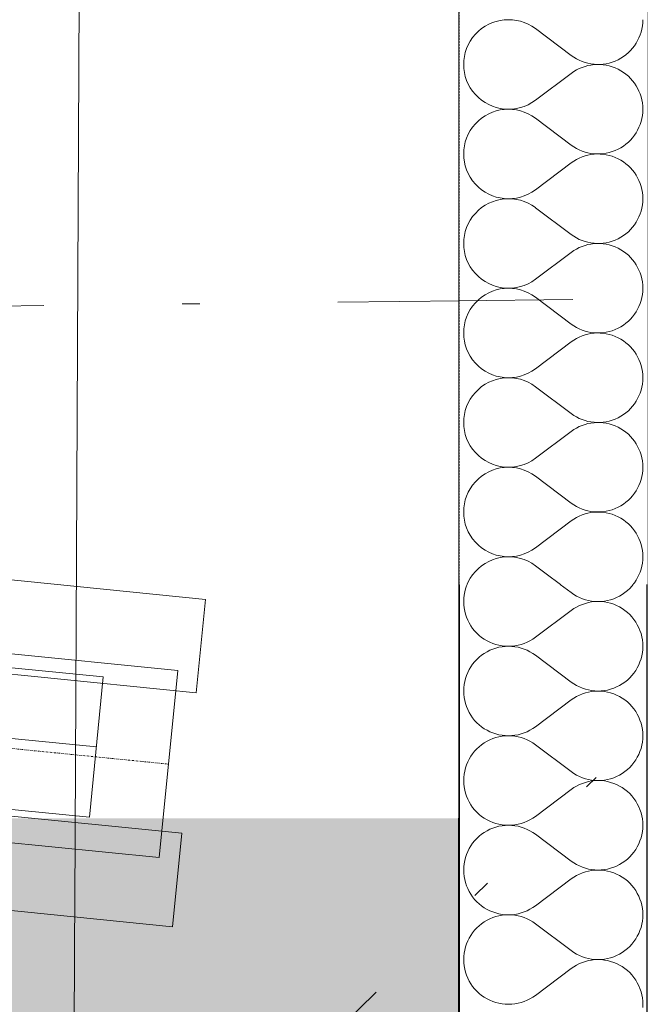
# Model space of a CAD drawing. Header units: millimetres. Extents: x -23738 to 4435, y -2716 to 20653.
# Tile 131 of 160: x -696 to -162, y 7848 to 8686. Entities that reach past the tile are written whole.
import ezdxf

# ---------------------------------------------------------------- set-up
doc = ezdxf.new("R2010")
doc.units = ezdxf.units.MM
doc.header["$MEASUREMENT"] = 0
for name, pattern in [('Wipeout_Contour', [1000, 0, -1000]), ('Čerchovaná', [450, 200, -117.5, 15, -117.5]), ('Čerchovaná S', [3.5, 1.5, -0.85, 0.3, -0.85]), ('Čárkovaná S', [2.5, 1.5, -1])]:
    doc.linetypes.add(name, pattern=pattern)
for name, color, linetype in [('9._POHLED ZÁPADNÍ_2_2D prvky - obecné', 7, 'Continuous'), ('9._POHLED ZÁPADNÍ_2_Konstrukce - krov', 7, 'Continuous'), ('9._POHLED ZÁPADNÍ_2_Konstrukce - nosné', 7, 'Continuous'), ('9._POHLED ZÁPADNÍ_2_Kresby a obrázky', 7, 'Continuous'), ('9._POHLED ZÁPADNÍ_2_Nové_Konstrukce - nosné', 7, 'Continuous'), ('9._POHLED ZÁPADNÍ_2_Nové_Výplně - Povrchové', 7, 'Continuous'), ('9._POHLED ZÁPADNÍ_2_Nové_Výplně – Řezové', 7, 'Continuous'), ('9._POHLED ZÁPADNÍ_2_Výplně - Povrchové', 7, 'Continuous'), ('9._POHLED ZÁPADNÍ_2_VÝTAH VAR 1', 7, 'Continuous')]:
    doc.layers.add(name, color=color, linetype=linetype)

# ---------------------------------------------------------------- blocks, each defined once
blk = doc.blocks.new('*X22', base_point=(-24533.14, -6254.22))
at = {"layer": '9._POHLED ZÁPADNÍ_2_Nové_Výplně – Řezové', "color": 21, "linetype": 'Continuous', "lineweight": 20, "true_color": 0xffaaaa}
for p, q in [((-256.93, 8678.1), (-226.46, 8655.24)), ((-256.93, 8617.14), (-226.46, 8640)), ((-256.93, 8601.9), (-226.46, 8579.05)), ((-256.93, 8540.95), (-226.46, 8563.81)), ((-256.93, 8525.71), (-226.46, 8502.86)), ((-256.93, 8464.76), (-226.46, 8487.62)), ((-256.93, 8449.52), (-226.46, 8426.67)), ((-256.93, 8388.57), (-226.46, 8411.43)), ((-256.93, 8373.33), (-226.46, 8350.48)), ((-256.93, 8312.38), (-226.46, 8335.24)), ((-256.93, 8297.14), (-226.46, 8274.29)), ((-256.93, 8236.19), (-226.46, 8259.05)), ((-256.93, 8220.95), (-226.46, 8198.1)), ((-256.93, 8160), (-226.46, 8182.86)), ((-256.93, 8144.76), (-226.46, 8121.9)), ((-256.93, 8083.81), (-226.46, 8106.67)), ((-256.93, 8068.57), (-226.46, 8045.71)), ((-256.93, 8007.62), (-226.46, 8030.48)), ((-256.93, 7992.38), (-226.46, 7969.52)), ((-256.93, 7931.43), (-226.46, 7954.29)), ((-256.93, 7916.19), (-226.46, 7893.33)), ((-256.93, 7855.24), (-226.46, 7878.1))]:
    blk.add_line(p, q, dxfattribs=at)
for centre, start, end in [((-279.79, 8647.62), 53.1301, 306.8699), ((-203.6, 8685.71), 233.1301, 0), ((-203.6, 8609.52), 0, 126.8699), ((-279.79, 8571.43), 53.1301, 306.8699), ((-203.6, 8609.52), 233.1301, 0), ((-203.6, 8533.33), 0, 126.8699), ((-279.79, 8495.24), 53.1301, 306.8699), ((-203.6, 8533.33), 233.1301, 0), ((-203.6, 8457.14), 0, 126.8699), ((-279.79, 8419.05), 53.1301, 306.8699), ((-203.6, 8457.14), 233.1301, 0), ((-203.6, 8380.95), 0, 126.8699), ((-279.79, 8342.86), 53.1301, 306.8699), ((-203.6, 8380.95), 233.1301, 0), ((-203.6, 8304.76), 0, 126.8699), ((-279.79, 8266.67), 53.1301, 306.8699), ((-203.6, 8304.76), 233.1301, 0), ((-203.6, 8228.57), 0, 126.8699), ((-279.79, 8190.48), 53.1301, 306.8699), ((-203.6, 8228.57), 233.1301, 0), ((-203.6, 8152.38), 0, 126.8699), ((-279.79, 8114.29), 53.1301, 306.8699), ((-203.6, 8152.38), 233.1301, 0), ((-203.6, 8076.19), 0, 126.8699), ((-279.79, 8038.1), 53.1301, 306.8699), ((-203.6, 8076.19), 233.1301, 0), ((-203.6, 8000), 0, 126.8699), ((-279.79, 7961.9), 53.1301, 306.8699), ((-203.6, 8000), 233.1301, 0), ((-203.6, 7923.81), 0, 126.8699), ((-279.79, 7885.71), 53.1301, 306.8699), ((-203.6, 7923.81), 233.1301, 0), ((-203.6, 7847.62), 0, 126.8699), ((-203.6, 7847.62), 233.1301, 0)]:
    blk.add_arc(centre, 38.1, start, end, dxfattribs=at)
blk = doc.blocks.new('*X23', base_point=(-24533.14, -6254.22))
at = {"layer": '9._POHLED ZÁPADNÍ_2_Nové_Výplně – Řezové', "color": 21, "linetype": 'Continuous', "lineweight": 20, "true_color": 0xffaaaa}
for p, q in [((-314.97, 8205.02), (-315.48, 8203.79)), ((-235.69, 8205.02), (-226.46, 8198.1)), ((-174.81, 8203.62), (-173.68, 8205.02)), ((-317.01, 8198.58), (-317.5, 8195.9)), ((-316.34, 8201.21), (-317.01, 8198.58)), ((-315.48, 8203.79), (-316.34, 8201.21)), ((-226.46, 8198.1), (-224.22, 8196.54)), ((-183.02, 8196.52), (-180.78, 8198.07)), ((-180.78, 8198.07), (-178.66, 8199.77)), ((-178.66, 8199.77), (-176.67, 8201.63)), ((-176.67, 8201.63), (-174.81, 8203.62)), ((-317.79, 8193.19), (-317.88, 8190.48)), ((-317.88, 8190.48), (-317.79, 8187.76)), ((-317.5, 8195.9), (-317.79, 8193.19)), ((-224.22, 8196.54), (-221.88, 8195.15)), ((-221.88, 8195.15), (-219.45, 8193.93)), ((-219.45, 8193.93), (-216.94, 8192.89)), ((-216.94, 8192.89), (-214.36, 8192.03)), ((-214.36, 8188.92), (-216.94, 8188.06)), ((-214.36, 8192.03), (-211.72, 8191.35)), ((-211.72, 8189.6), (-214.36, 8188.92)), ((-211.72, 8191.35), (-209.05, 8190.87)), ((-209.05, 8190.08), (-211.72, 8189.6)), ((-209.05, 8190.87), (-206.34, 8190.58)), ((-206.34, 8190.38), (-209.05, 8190.08)), ((-206.34, 8190.58), (-203.62, 8190.48)), ((-203.62, 8190.48), (-206.34, 8190.38)), ((-203.62, 8190.48), (-200.9, 8190.57)), ((-200.9, 8190.38), (-203.62, 8190.48)), ((-200.9, 8190.57), (-198.2, 8190.86)), ((-198.2, 8190.09), (-200.9, 8190.38)), ((-198.2, 8190.86), (-195.52, 8191.34)), ((-195.52, 8189.61), (-198.2, 8190.09)), ((-195.52, 8191.34), (-192.88, 8192.01)), ((-192.88, 8188.94), (-195.52, 8189.61)), ((-192.88, 8192.01), (-190.3, 8192.87)), ((-190.3, 8188.08), (-192.88, 8188.94)), ((-190.3, 8192.87), (-187.79, 8193.91)), ((-187.79, 8193.91), (-185.36, 8195.13)), ((-185.36, 8195.13), (-183.02, 8196.52)), ((-317.79, 8187.76), (-317.5, 8185.05)), ((-317.5, 8185.05), (-317.01, 8182.38)), ((-317.01, 8182.38), (-316.34, 8179.74)), ((-256.93, 8160), (-226.46, 8182.86)), ((-224.22, 8184.41), (-226.46, 8182.86)), ((-221.88, 8185.8), (-224.22, 8184.41)), ((-219.45, 8187.02), (-221.88, 8185.8)), ((-216.94, 8188.06), (-219.45, 8187.02)), ((-187.79, 8187.04), (-190.3, 8188.08)), ((-185.36, 8185.82), (-187.79, 8187.04)), ((-183.02, 8184.44), (-185.36, 8185.82)), ((-180.78, 8182.89), (-183.02, 8184.44)), ((-178.66, 8181.18), (-180.78, 8182.89)), ((-176.67, 8179.33), (-178.66, 8181.18)), ((-316.34, 8179.74), (-315.48, 8177.16)), ((-315.48, 8177.16), (-314.44, 8174.64)), ((-314.44, 8174.64), (-313.22, 8172.21)), ((-313.22, 8172.21), (-311.83, 8169.87)), ((-174.81, 8177.34), (-176.67, 8179.33)), ((-173.11, 8175.22), (-174.81, 8177.34)), ((-171.56, 8172.98), (-173.11, 8175.22)), ((-170.17, 8170.64), (-171.56, 8172.98)), ((-311.83, 8169.87), (-310.28, 8167.64)), ((-310.28, 8167.64), (-308.57, 8165.52)), ((-308.57, 8165.52), (-306.72, 8163.53)), ((-306.72, 8163.53), (-304.73, 8161.68)), ((-168.95, 8168.21), (-170.17, 8170.64)), ((-167.91, 8165.7), (-168.95, 8168.21)), ((-167.05, 8163.12), (-167.91, 8165.7)), ((-166.37, 8160.48), (-167.05, 8163.12)), ((-304.73, 8161.68), (-302.61, 8159.97)), ((-302.61, 8159.97), (-300.37, 8158.42)), ((-300.37, 8158.42), (-298.03, 8157.03)), ((-298.03, 8157.03), (-295.6, 8155.82)), ((-295.6, 8155.82), (-293.08, 8154.78)), ((-293.08, 8154.78), (-290.5, 8153.92)), ((-269.03, 8153.93), (-266.45, 8154.79)), ((-266.45, 8154.79), (-263.93, 8155.84)), ((-263.93, 8155.84), (-261.5, 8157.06)), ((-261.5, 8157.06), (-259.16, 8158.45)), ((-259.16, 8158.45), (-256.93, 8160)), ((-165.89, 8157.8), (-166.37, 8160.48)), ((-165.6, 8155.1), (-165.89, 8157.8)), ((-165.5, 8152.38), (-165.6, 8155.1)), ((-300.37, 8146.34), (-302.61, 8144.79)), ((-298.03, 8147.73), (-300.37, 8146.34)), ((-295.6, 8148.95), (-298.03, 8147.73)), ((-293.08, 8149.99), (-295.6, 8148.95)), ((-290.5, 8150.84), (-293.08, 8149.99)), ((-290.5, 8153.92), (-287.87, 8153.25)), ((-287.87, 8151.51), (-290.5, 8150.84)), ((-287.87, 8153.25), (-285.19, 8152.77)), ((-285.19, 8152), (-287.87, 8151.51)), ((-285.19, 8152.77), (-282.48, 8152.48)), ((-282.48, 8152.29), (-285.19, 8152)), ((-282.48, 8152.48), (-279.76, 8152.38)), ((-279.76, 8152.38), (-282.48, 8152.29)), ((-279.76, 8152.38), (-277.05, 8152.48)), ((-277.05, 8152.28), (-279.76, 8152.38)), ((-277.05, 8152.48), (-274.34, 8152.77)), ((-274.34, 8151.99), (-277.05, 8152.28)), ((-274.34, 8152.77), (-271.66, 8153.26)), ((-271.66, 8151.5), (-274.34, 8151.99)), ((-271.66, 8153.26), (-269.03, 8153.93)), ((-269.03, 8150.83), (-271.66, 8151.5)), ((-266.45, 8149.97), (-269.03, 8150.83)), ((-263.93, 8148.93), (-266.45, 8149.97)), ((-261.5, 8147.71), (-263.93, 8148.93)), ((-259.16, 8146.32), (-261.5, 8147.71)), ((-256.93, 8144.76), (-259.16, 8146.32)), ((-166.37, 8144.28), (-165.89, 8146.96)), ((-165.89, 8146.96), (-165.6, 8149.66)), ((-165.6, 8149.66), (-165.5, 8152.38)), ((-308.57, 8139.24), (-310.28, 8137.12)), ((-306.72, 8141.23), (-308.57, 8139.24)), ((-304.73, 8143.08), (-306.72, 8141.23)), ((-302.61, 8144.79), (-304.73, 8143.08)), ((-256.93, 8144.76), (-226.46, 8121.9)), ((-168.95, 8136.55), (-167.91, 8139.06)), ((-167.91, 8139.06), (-167.05, 8141.64)), ((-167.05, 8141.64), (-166.37, 8144.28)), ((-314.44, 8130.12), (-315.48, 8127.6)), ((-313.22, 8132.55), (-314.44, 8130.12)), ((-311.83, 8134.89), (-313.22, 8132.55)), ((-310.28, 8137.12), (-311.83, 8134.89)), ((-174.81, 8127.43), (-173.11, 8129.54)), ((-173.11, 8129.54), (-171.56, 8131.78)), ((-171.56, 8131.78), (-170.17, 8134.12)), ((-170.17, 8134.12), (-168.95, 8136.55)), ((-317.01, 8122.39), (-317.5, 8119.71)), ((-316.34, 8125.02), (-317.01, 8122.39)), ((-315.48, 8127.6), (-316.34, 8125.02)), ((-226.46, 8121.9), (-224.22, 8120.35)), ((-183.02, 8120.32), (-180.78, 8121.88)), ((-180.78, 8121.88), (-178.66, 8123.58)), ((-178.66, 8123.58), (-176.67, 8125.43)), ((-176.67, 8125.43), (-174.81, 8127.43)), ((-317.79, 8117), (-317.88, 8114.29)), ((-317.88, 8114.29), (-317.79, 8111.57)), ((-317.5, 8119.71), (-317.79, 8117)), ((-224.22, 8120.35), (-221.88, 8118.96)), ((-221.88, 8118.96), (-219.45, 8117.74)), ((-219.45, 8117.74), (-216.94, 8116.7)), ((-216.94, 8116.7), (-214.36, 8115.84)), ((-214.36, 8115.84), (-211.72, 8115.16)), ((-211.72, 8113.41), (-214.36, 8112.73)), ((-211.72, 8115.16), (-209.05, 8114.68)), ((-209.05, 8113.89), (-211.72, 8113.41)), ((-209.05, 8114.68), (-206.34, 8114.38)), ((-206.34, 8114.19), (-209.05, 8113.89)), ((-206.34, 8114.38), (-203.62, 8114.29)), ((-203.62, 8114.29), (-206.34, 8114.19)), ((-203.62, 8114.29), (-200.9, 8114.38)), ((-200.9, 8114.19), (-203.62, 8114.29)), ((-200.9, 8114.38), (-198.2, 8114.67)), ((-198.2, 8113.9), (-200.9, 8114.19)), ((-198.2, 8114.67), (-195.52, 8115.15)), ((-195.52, 8113.42), (-198.2, 8113.9)), ((-195.52, 8115.15), (-192.88, 8115.82)), ((-192.88, 8112.75), (-195.52, 8113.42)), ((-192.88, 8115.82), (-190.3, 8116.68)), ((-190.3, 8116.68), (-187.79, 8117.72)), ((-187.79, 8117.72), (-185.36, 8118.94)), ((-185.36, 8118.94), (-183.02, 8120.32)), ((-317.79, 8111.57), (-317.5, 8108.86)), ((-317.5, 8108.86), (-317.01, 8106.18)), ((-317.01, 8106.18), (-316.34, 8103.55)), ((-256.93, 8083.81), (-226.46, 8106.67)), ((-224.22, 8108.22), (-226.46, 8106.67)), ((-221.88, 8109.61), (-224.22, 8108.22)), ((-219.45, 8110.83), (-221.88, 8109.61)), ((-216.94, 8111.87), (-219.45, 8110.83)), ((-214.36, 8112.73), (-216.94, 8111.87)), ((-190.3, 8111.89), (-192.88, 8112.75)), ((-187.79, 8110.85), (-190.3, 8111.89)), ((-185.36, 8109.63), (-187.79, 8110.85)), ((-183.02, 8108.25), (-185.36, 8109.63)), ((-180.78, 8106.7), (-183.02, 8108.25)), ((-178.66, 8104.99), (-180.78, 8106.7)), ((-176.67, 8103.14), (-178.66, 8104.99)), ((-316.34, 8103.55), (-315.48, 8100.97)), ((-315.48, 8100.97), (-314.44, 8098.45)), ((-314.44, 8098.45), (-313.22, 8096.02)), ((-313.22, 8096.02), (-311.83, 8093.68)), ((-174.81, 8101.15), (-176.67, 8103.14)), ((-173.11, 8099.03), (-174.81, 8101.15)), ((-171.56, 8096.79), (-173.11, 8099.03)), ((-170.17, 8094.45), (-171.56, 8096.79)), ((-311.83, 8093.68), (-310.28, 8091.45)), ((-310.28, 8091.45), (-308.57, 8089.33)), ((-308.57, 8089.33), (-306.72, 8087.34)), ((-168.95, 8092.02), (-170.17, 8094.45)), ((-167.91, 8089.51), (-168.95, 8092.02)), ((-167.05, 8086.93), (-167.91, 8089.51)), ((-306.72, 8087.34), (-304.73, 8085.49)), ((-304.73, 8085.49), (-302.61, 8083.78)), ((-302.61, 8083.78), (-300.37, 8082.23)), ((-300.37, 8082.23), (-298.03, 8080.84)), ((-298.03, 8080.84), (-295.6, 8079.63)), ((-295.6, 8079.63), (-293.08, 8078.59)), ((-266.45, 8078.6), (-263.93, 8079.65)), ((-263.93, 8079.65), (-261.5, 8080.87)), ((-261.5, 8080.87), (-259.16, 8082.26)), ((-259.16, 8082.26), (-256.93, 8083.81)), ((-166.37, 8084.29), (-167.05, 8086.93)), ((-165.89, 8081.61), (-166.37, 8084.29)), ((-165.6, 8078.91), (-165.89, 8081.61)), ((-298.03, 8071.54), (-300.37, 8070.15)), ((-295.6, 8072.76), (-298.03, 8071.54)), ((-293.08, 8073.8), (-295.6, 8072.76)), ((-293.08, 8078.59), (-290.5, 8077.73)), ((-290.5, 8074.65), (-293.08, 8073.8)), ((-290.5, 8077.73), (-287.87, 8077.06)), ((-287.87, 8075.32), (-290.5, 8074.65)), ((-287.87, 8077.06), (-285.19, 8076.58)), ((-285.19, 8075.81), (-287.87, 8075.32)), ((-285.19, 8076.58), (-282.48, 8076.29)), ((-282.48, 8076.1), (-285.19, 8075.81)), ((-282.48, 8076.29), (-279.76, 8076.19)), ((-279.76, 8076.19), (-282.48, 8076.1)), ((-279.76, 8076.19), (-277.05, 8076.29)), ((-277.05, 8076.09), (-279.76, 8076.19)), ((-277.05, 8076.29), (-274.34, 8076.58)), ((-274.34, 8075.8), (-277.05, 8076.09)), ((-274.34, 8076.58), (-271.66, 8077.07)), ((-271.66, 8075.31), (-274.34, 8075.8)), ((-271.66, 8077.07), (-269.03, 8077.74)), ((-269.03, 8074.64), (-271.66, 8075.31)), ((-269.03, 8077.74), (-266.45, 8078.6)), ((-266.45, 8073.78), (-269.03, 8074.64)), ((-263.93, 8072.73), (-266.45, 8073.78)), ((-261.5, 8071.52), (-263.93, 8072.73)), ((-259.16, 8070.12), (-261.5, 8071.52)), ((-165.89, 8070.77), (-165.6, 8073.47)), ((-165.5, 8076.19), (-165.6, 8078.91)), ((-165.6, 8073.47), (-165.5, 8076.19)), ((-308.57, 8063.05), (-310.28, 8060.93)), ((-306.72, 8065.04), (-308.57, 8063.05)), ((-304.73, 8066.89), (-306.72, 8065.04)), ((-302.61, 8068.6), (-304.73, 8066.89)), ((-300.37, 8070.15), (-302.61, 8068.6)), ((-256.93, 8068.57), (-259.16, 8070.12)), ((-256.93, 8068.57), (-226.46, 8045.71)), ((-168.95, 8060.36), (-167.91, 8062.87)), ((-167.91, 8062.87), (-167.05, 8065.45)), ((-167.05, 8065.45), (-166.37, 8068.09)), ((-166.37, 8068.09), (-165.89, 8070.77)), ((-313.22, 8056.36), (-314.44, 8053.93)), ((-311.83, 8058.7), (-313.22, 8056.36)), ((-310.28, 8060.93), (-311.83, 8058.7)), ((-173.11, 8053.35), (-171.56, 8055.59)), ((-171.56, 8055.59), (-170.17, 8057.93)), ((-170.17, 8057.93), (-168.95, 8060.36)), ((-317.01, 8046.2), (-317.5, 8043.52)), ((-316.34, 8048.83), (-317.01, 8046.2)), ((-315.48, 8051.41), (-316.34, 8048.83)), ((-314.44, 8053.93), (-315.48, 8051.41)), ((-226.46, 8045.71), (-224.22, 8044.16)), ((-180.78, 8045.69), (-178.66, 8047.39)), ((-178.66, 8047.39), (-176.67, 8049.24)), ((-176.67, 8049.24), (-174.81, 8051.24)), ((-174.81, 8051.24), (-173.11, 8053.35)), ((-317.79, 8040.81), (-317.88, 8038.1)), ((-317.88, 8038.1), (-317.79, 8035.38)), ((-317.5, 8043.52), (-317.79, 8040.81)), ((-224.22, 8044.16), (-221.88, 8042.77)), ((-221.88, 8042.77), (-219.45, 8041.55)), ((-219.45, 8041.55), (-216.94, 8040.51)), ((-216.94, 8040.51), (-214.36, 8039.65)), ((-214.36, 8039.65), (-211.72, 8038.97)), ((-211.72, 8038.97), (-209.05, 8038.49)), ((-209.05, 8037.7), (-211.72, 8037.22)), ((-209.05, 8038.49), (-206.34, 8038.19)), ((-206.34, 8038), (-209.05, 8037.7)), ((-206.34, 8038.19), (-203.62, 8038.1)), ((-203.62, 8038.1), (-206.34, 8038)), ((-203.62, 8038.1), (-200.9, 8038.19)), ((-200.9, 8038), (-203.62, 8038.1)), ((-200.9, 8038.19), (-198.2, 8038.48)), ((-198.2, 8037.71), (-200.9, 8038)), ((-198.2, 8038.48), (-195.52, 8038.96)), ((-195.52, 8037.23), (-198.2, 8037.71)), ((-195.52, 8038.96), (-192.88, 8039.63)), ((-192.88, 8039.63), (-190.3, 8040.49)), ((-190.3, 8040.49), (-187.79, 8041.53)), ((-187.79, 8041.53), (-185.36, 8042.75)), ((-185.36, 8042.75), (-183.02, 8044.13)), ((-183.02, 8044.13), (-180.78, 8045.69)), ((-317.79, 8035.38), (-317.5, 8032.67)), ((-317.5, 8032.67), (-317.01, 8029.99)), ((-317.01, 8029.99), (-316.34, 8027.36)), ((-256.93, 8007.62), (-226.46, 8030.48)), ((-224.22, 8032.03), (-226.46, 8030.48)), ((-221.88, 8033.42), (-224.22, 8032.03)), ((-219.45, 8034.64), (-221.88, 8033.42)), ((-216.94, 8035.68), (-219.45, 8034.64)), ((-214.36, 8036.54), (-216.94, 8035.68)), ((-211.72, 8037.22), (-214.36, 8036.54)), ((-192.88, 8036.56), (-195.52, 8037.23)), ((-190.3, 8035.7), (-192.88, 8036.56)), ((-187.79, 8034.66), (-190.3, 8035.7)), ((-185.36, 8033.44), (-187.79, 8034.66)), ((-183.02, 8032.06), (-185.36, 8033.44)), ((-180.78, 8030.51), (-183.02, 8032.06)), ((-178.66, 8028.8), (-180.78, 8030.51)), ((-316.34, 8027.36), (-315.48, 8024.78)), ((-315.48, 8024.78), (-314.44, 8022.26)), ((-314.44, 8022.26), (-313.22, 8019.83)), ((-176.67, 8026.95), (-178.66, 8028.8)), ((-174.81, 8024.96), (-176.67, 8026.95)), ((-173.11, 8022.84), (-174.81, 8024.96)), ((-171.56, 8020.6), (-173.11, 8022.84)), ((-170.17, 8018.26), (-171.56, 8020.6)), ((-313.22, 8019.83), (-311.83, 8017.49)), ((-311.83, 8017.49), (-310.28, 8015.26)), ((-310.28, 8015.26), (-308.57, 8013.14)), ((-308.57, 8013.14), (-306.72, 8011.15)), ((-168.95, 8015.83), (-170.17, 8018.26)), ((-167.91, 8013.32), (-168.95, 8015.83)), ((-167.05, 8010.74), (-167.91, 8013.32)), ((-306.72, 8011.15), (-304.73, 8009.3)), ((-304.73, 8009.3), (-302.61, 8007.59)), ((-302.61, 8007.59), (-300.37, 8006.04)), ((-300.37, 8006.04), (-298.03, 8004.65)), ((-298.03, 8004.65), (-295.6, 8003.44)), ((-263.93, 8003.46), (-261.5, 8004.68)), ((-261.5, 8004.68), (-259.16, 8006.07)), ((-259.16, 8006.07), (-256.93, 8007.62)), ((-166.37, 8008.1), (-167.05, 8010.74)), ((-165.89, 8005.42), (-166.37, 8008.1)), ((-165.6, 8002.72), (-165.89, 8005.42)), ((-295.6, 7996.56), (-298.03, 7995.35)), ((-295.6, 8003.44), (-293.08, 8002.4)), ((-293.08, 7997.6), (-295.6, 7996.56)), ((-293.08, 8002.4), (-290.5, 8001.54)), ((-290.5, 7998.46), (-293.08, 7997.6)), ((-290.5, 8001.54), (-287.87, 8000.87)), ((-287.87, 7999.13), (-290.5, 7998.46)), ((-287.87, 8000.87), (-285.19, 8000.38)), ((-285.19, 7999.62), (-287.87, 7999.13)), ((-285.19, 8000.38), (-282.48, 8000.1)), ((-282.48, 7999.9), (-285.19, 7999.62)), ((-282.48, 8000.1), (-279.76, 8000)), ((-279.76, 8000), (-282.48, 7999.9)), ((-279.76, 8000), (-277.05, 8000.1)), ((-277.05, 7999.9), (-279.76, 8000)), ((-277.05, 8000.1), (-274.34, 8000.39)), ((-274.34, 7999.61), (-277.05, 7999.9)), ((-274.34, 8000.39), (-271.66, 8000.88)), ((-271.66, 7999.12), (-274.34, 7999.61)), ((-271.66, 8000.88), (-269.03, 8001.55)), ((-269.03, 7998.45), (-271.66, 7999.12)), ((-269.03, 8001.55), (-266.45, 8002.41)), ((-266.45, 7997.59), (-269.03, 7998.45)), ((-266.45, 8002.41), (-263.93, 8003.46)), ((-263.93, 7996.54), (-266.45, 7997.59)), ((-261.5, 7995.32), (-263.93, 7996.54)), ((-165.89, 7994.58), (-165.6, 7997.28)), ((-165.5, 8000), (-165.6, 8002.72)), ((-165.6, 7997.28), (-165.5, 8000)), ((-306.72, 7988.85), (-308.57, 7986.86)), ((-304.73, 7990.7), (-306.72, 7988.85)), ((-302.61, 7992.41), (-304.73, 7990.7)), ((-300.37, 7993.96), (-302.61, 7992.41)), ((-298.03, 7995.35), (-300.37, 7993.96)), ((-259.16, 7993.93), (-261.5, 7995.32)), ((-256.93, 7992.38), (-259.16, 7993.93)), ((-256.93, 7992.38), (-226.46, 7969.52)), ((-167.91, 7986.68), (-167.05, 7989.26)), ((-167.05, 7989.26), (-166.37, 7991.9)), ((-166.37, 7991.9), (-165.89, 7994.58)), ((-313.22, 7980.17), (-314.44, 7977.74)), ((-311.83, 7982.51), (-313.22, 7980.17)), ((-310.28, 7984.74), (-311.83, 7982.51)), ((-308.57, 7986.86), (-310.28, 7984.74)), ((-173.11, 7977.16), (-171.56, 7979.4)), ((-171.56, 7979.4), (-170.17, 7981.74)), ((-170.17, 7981.74), (-168.95, 7984.17)), ((-168.95, 7984.17), (-167.91, 7986.68)), ((-316.34, 7972.64), (-317.01, 7970.01)), ((-315.48, 7975.22), (-316.34, 7972.64)), ((-314.44, 7977.74), (-315.48, 7975.22)), ((-180.78, 7969.49), (-178.66, 7971.2)), ((-178.66, 7971.2), (-176.67, 7973.05)), ((-176.67, 7973.05), (-174.81, 7975.04)), ((-174.81, 7975.04), (-173.11, 7977.16)), ((-317.79, 7964.62), (-317.88, 7961.9)), ((-317.88, 7961.9), (-317.79, 7959.19)), ((-317.5, 7967.33), (-317.79, 7964.62)), ((-317.01, 7970.01), (-317.5, 7967.33)), ((-226.46, 7969.52), (-224.22, 7967.97)), ((-224.22, 7967.97), (-221.88, 7966.58)), ((-221.88, 7966.58), (-219.45, 7965.36)), ((-219.45, 7965.36), (-216.94, 7964.32)), ((-216.94, 7964.32), (-214.36, 7963.46)), ((-214.36, 7963.46), (-211.72, 7962.78)), ((-211.72, 7962.78), (-209.05, 7962.3)), ((-209.05, 7962.3), (-206.34, 7962)), ((-206.34, 7962), (-203.62, 7961.9)), ((-203.62, 7961.9), (-200.9, 7962)), ((-200.9, 7962), (-198.2, 7962.29)), ((-198.2, 7962.29), (-195.52, 7962.77)), ((-195.52, 7962.77), (-192.88, 7963.44)), ((-192.88, 7963.44), (-190.3, 7964.3)), ((-190.3, 7964.3), (-187.79, 7965.34)), ((-187.79, 7965.34), (-185.36, 7966.56)), ((-185.36, 7966.56), (-183.02, 7967.94)), ((-183.02, 7967.94), (-180.78, 7969.49)), ((-317.79, 7959.19), (-317.5, 7956.48)), ((-317.5, 7956.48), (-317.01, 7953.8)), ((-317.01, 7953.8), (-316.34, 7951.17)), ((-256.93, 7931.43), (-226.46, 7954.29)), ((-224.22, 7955.84), (-226.46, 7954.29)), ((-221.88, 7957.23), (-224.22, 7955.84)), ((-219.45, 7958.45), (-221.88, 7957.23)), ((-216.94, 7959.49), (-219.45, 7958.45)), ((-214.36, 7960.35), (-216.94, 7959.49)), ((-211.72, 7961.03), (-214.36, 7960.35)), ((-209.05, 7961.51), (-211.72, 7961.03)), ((-206.34, 7961.81), (-209.05, 7961.51)), ((-203.62, 7961.9), (-206.34, 7961.81)), ((-200.9, 7961.81), (-203.62, 7961.9)), ((-198.2, 7961.52), (-200.9, 7961.81)), ((-195.52, 7961.04), (-198.2, 7961.52)), ((-192.88, 7960.37), (-195.52, 7961.04)), ((-190.3, 7959.51), (-192.88, 7960.37)), ((-187.79, 7958.47), (-190.3, 7959.51)), ((-185.36, 7957.25), (-187.79, 7958.47)), ((-183.02, 7955.87), (-185.36, 7957.25)), ((-180.78, 7954.31), (-183.02, 7955.87)), ((-178.66, 7952.61), (-180.78, 7954.31)), ((-316.34, 7951.17), (-315.48, 7948.59)), ((-315.48, 7948.59), (-314.44, 7946.07)), ((-314.44, 7946.07), (-313.22, 7943.64)), ((-176.67, 7950.76), (-178.66, 7952.61)), ((-174.81, 7948.76), (-176.67, 7950.76)), ((-173.11, 7946.65), (-174.81, 7948.76)), ((-171.56, 7944.41), (-173.11, 7946.65)), ((-313.22, 7943.64), (-311.83, 7941.3)), ((-311.83, 7941.3), (-310.28, 7939.07)), ((-310.28, 7939.07), (-308.57, 7936.95)), ((-308.57, 7936.95), (-306.72, 7934.96)), ((-170.17, 7942.07), (-171.56, 7944.41)), ((-168.95, 7939.64), (-170.17, 7942.07)), ((-167.91, 7937.13), (-168.95, 7939.64)), ((-167.05, 7934.55), (-167.91, 7937.13)), ((-306.72, 7934.96), (-304.73, 7933.11)), ((-304.73, 7933.11), (-302.61, 7931.4)), ((-302.61, 7931.4), (-300.37, 7929.85)), ((-300.37, 7929.85), (-298.03, 7928.46)), ((-298.03, 7928.46), (-295.6, 7927.24)), ((-263.93, 7927.27), (-261.5, 7928.48)), ((-261.5, 7928.48), (-259.16, 7929.88)), ((-259.16, 7929.88), (-256.93, 7931.43)), ((-166.37, 7931.91), (-167.05, 7934.55)), ((-165.89, 7929.23), (-166.37, 7931.91)), ((-165.6, 7926.53), (-165.89, 7929.23)), ((-295.6, 7920.37), (-298.03, 7919.16)), ((-295.6, 7927.24), (-293.08, 7926.2)), ((-293.08, 7921.41), (-295.6, 7920.37)), ((-293.08, 7926.2), (-290.5, 7925.35)), ((-290.5, 7922.27), (-293.08, 7921.41)), ((-290.5, 7925.35), (-287.87, 7924.68)), ((-287.87, 7922.94), (-290.5, 7922.27)), ((-287.87, 7924.68), (-285.19, 7924.19)), ((-285.19, 7923.42), (-287.87, 7922.94)), ((-285.19, 7924.19), (-282.48, 7923.9)), ((-282.48, 7923.71), (-285.19, 7923.42)), ((-282.48, 7923.9), (-279.76, 7923.81)), ((-279.76, 7923.81), (-282.48, 7923.71)), ((-279.76, 7923.81), (-277.05, 7923.91)), ((-277.05, 7923.71), (-279.76, 7923.81)), ((-277.05, 7923.91), (-274.34, 7924.2)), ((-274.34, 7923.42), (-277.05, 7923.71)), ((-274.34, 7924.2), (-271.66, 7924.69)), ((-271.66, 7922.93), (-274.34, 7923.42)), ((-271.66, 7924.69), (-269.03, 7925.36)), ((-269.03, 7922.26), (-271.66, 7922.93)), ((-269.03, 7925.36), (-266.45, 7926.22)), ((-266.45, 7921.4), (-269.03, 7922.26)), ((-266.45, 7926.22), (-263.93, 7927.27)), ((-263.93, 7920.35), (-266.45, 7921.4)), ((-261.5, 7919.13), (-263.93, 7920.35)), ((-165.89, 7918.39), (-165.6, 7921.09)), ((-165.5, 7923.81), (-165.6, 7926.53)), ((-165.6, 7921.09), (-165.5, 7923.81)), ((-306.72, 7912.66), (-308.57, 7910.67)), ((-304.73, 7914.51), (-306.72, 7912.66)), ((-302.61, 7916.22), (-304.73, 7914.51)), ((-300.37, 7917.77), (-302.61, 7916.22)), ((-298.03, 7919.16), (-300.37, 7917.77)), ((-259.16, 7917.74), (-261.5, 7919.13)), ((-256.93, 7916.19), (-259.16, 7917.74)), ((-256.93, 7916.19), (-226.46, 7893.33)), ((-167.91, 7910.49), (-167.05, 7913.07)), ((-167.05, 7913.07), (-166.37, 7915.71)), ((-166.37, 7915.71), (-165.89, 7918.39)), ((-313.22, 7903.98), (-314.44, 7901.55)), ((-311.83, 7906.32), (-313.22, 7903.98)), ((-310.28, 7908.55), (-311.83, 7906.32)), ((-308.57, 7910.67), (-310.28, 7908.55)), ((-171.56, 7903.21), (-170.17, 7905.55)), ((-170.17, 7905.55), (-168.95, 7907.98)), ((-168.95, 7907.98), (-167.91, 7910.49)), ((-316.34, 7896.45), (-317.01, 7893.82)), ((-315.48, 7899.03), (-316.34, 7896.45)), ((-314.44, 7901.55), (-315.48, 7899.03)), ((-180.78, 7893.3), (-178.66, 7895.01)), ((-178.66, 7895.01), (-176.67, 7896.86)), ((-176.67, 7896.86), (-174.81, 7898.85)), ((-174.81, 7898.85), (-173.11, 7900.97)), ((-173.11, 7900.97), (-171.56, 7903.21)), ((-317.79, 7888.43), (-317.88, 7885.71)), ((-317.5, 7891.14), (-317.79, 7888.43)), ((-317.01, 7893.82), (-317.5, 7891.14)), ((-226.46, 7893.33), (-224.22, 7891.78)), ((-224.22, 7891.78), (-221.88, 7890.39)), ((-221.88, 7890.39), (-219.45, 7889.17)), ((-219.45, 7889.17), (-216.94, 7888.13)), ((-216.94, 7888.13), (-214.36, 7887.27)), ((-214.36, 7887.27), (-211.72, 7886.59)), ((-211.72, 7886.59), (-209.05, 7886.11)), ((-198.2, 7886.1), (-195.52, 7886.58)), ((-195.52, 7886.58), (-192.88, 7887.25)), ((-192.88, 7887.25), (-190.3, 7888.11)), ((-190.3, 7888.11), (-187.79, 7889.15)), ((-187.79, 7889.15), (-185.36, 7890.37)), ((-185.36, 7890.37), (-183.02, 7891.75)), ((-183.02, 7891.75), (-180.78, 7893.3)), ((-317.88, 7885.71), (-317.79, 7883)), ((-317.79, 7883), (-317.5, 7880.29)), ((-317.5, 7880.29), (-317.01, 7877.61)), ((-256.93, 7855.24), (-226.46, 7878.1)), ((-224.22, 7879.65), (-226.46, 7878.1)), ((-221.88, 7881.04), (-224.22, 7879.65)), ((-219.45, 7882.26), (-221.88, 7881.04)), ((-216.94, 7883.3), (-219.45, 7882.26)), ((-214.36, 7884.16), (-216.94, 7883.3)), ((-211.72, 7884.84), (-214.36, 7884.16)), ((-209.05, 7885.32), (-211.72, 7884.84)), ((-209.05, 7886.11), (-206.34, 7885.81)), ((-206.34, 7885.62), (-209.05, 7885.32)), ((-206.34, 7885.81), (-203.62, 7885.71)), ((-203.62, 7885.71), (-206.34, 7885.62)), ((-203.62, 7885.71), (-200.9, 7885.81)), ((-200.9, 7885.62), (-203.62, 7885.71)), ((-200.9, 7885.81), (-198.2, 7886.1)), ((-198.2, 7885.33), (-200.9, 7885.62)), ((-195.52, 7884.85), (-198.2, 7885.33)), ((-192.88, 7884.18), (-195.52, 7884.85)), ((-190.3, 7883.32), (-192.88, 7884.18)), ((-187.79, 7882.28), (-190.3, 7883.32)), ((-185.36, 7881.06), (-187.79, 7882.28)), ((-183.02, 7879.68), (-185.36, 7881.06)), ((-180.78, 7878.12), (-183.02, 7879.68)), ((-178.66, 7876.42), (-180.78, 7878.12)), ((-317.01, 7877.61), (-316.34, 7874.98)), ((-316.34, 7874.98), (-315.48, 7872.4)), ((-315.48, 7872.4), (-314.44, 7869.88)), ((-314.44, 7869.88), (-313.22, 7867.45)), ((-176.67, 7874.57), (-178.66, 7876.42)), ((-174.81, 7872.57), (-176.67, 7874.57)), ((-173.11, 7870.46), (-174.81, 7872.57)), ((-171.56, 7868.22), (-173.11, 7870.46)), ((-313.22, 7867.45), (-311.83, 7865.11)), ((-311.83, 7865.11), (-310.28, 7862.88)), ((-310.28, 7862.88), (-308.57, 7860.76)), ((-170.17, 7865.88), (-171.56, 7868.22)), ((-168.95, 7863.45), (-170.17, 7865.88)), ((-167.91, 7860.94), (-168.95, 7863.45)), ((-308.57, 7860.76), (-306.72, 7858.77)), ((-306.72, 7858.77), (-304.73, 7856.92)), ((-304.73, 7856.92), (-302.61, 7855.21)), ((-302.61, 7855.21), (-300.37, 7853.66)), ((-300.37, 7853.66), (-298.03, 7852.27)), ((-261.5, 7852.29), (-259.16, 7853.68)), ((-259.16, 7853.68), (-256.93, 7855.24)), ((-167.05, 7858.36), (-167.91, 7860.94)), ((-166.37, 7855.72), (-167.05, 7858.36)), ((-165.89, 7853.04), (-166.37, 7855.72)), ((-165.6, 7850.34), (-165.89, 7853.04)), ((-298.03, 7852.27), (-295.6, 7851.05)), ((-295.6, 7851.05), (-293.08, 7850.01)), ((-293.08, 7850.01), (-290.5, 7849.16)), ((-290.5, 7849.16), (-287.87, 7848.49)), ((-287.87, 7848.49), (-285.19, 7848)), ((-285.19, 7848), (-282.48, 7847.71)), ((-282.48, 7847.71), (-279.76, 7847.62)), ((-279.76, 7847.62), (-277.05, 7847.72)), ((-277.05, 7847.72), (-274.34, 7848.01)), ((-274.34, 7848.01), (-271.66, 7848.5)), ((-271.66, 7848.5), (-269.03, 7849.17)), ((-269.03, 7849.17), (-266.45, 7850.03)), ((-266.45, 7850.03), (-263.93, 7851.07)), ((-263.93, 7851.07), (-261.5, 7852.29)), ((-165.5, 7847.62), (-165.6, 7850.34)), ((-165.6, 7844.9), (-165.5, 7847.62))]:
    blk.add_line(p, q, dxfattribs=at)

msp = doc.modelspace()

# ---------------------------------------------------------------- wipeouts: each hides what was drawn before it
at = {"color": 254, "linetype": 'Wipeout_Contour', "lineweight": 0, "ltscale": 36793.983046}
msp.add_wipeout([(-161.69, 351.47), (-161.69, 17956.84), (-321.69, 17969.56), (-321.69, 351.48)], dxfattribs=at).dxf.layer = '9._POHLED ZÁPADNÍ_2_Nové_Výplně - Povrchové'

# ---------------------------------------------------------------- next in the draw order: linework, layer by layer
at = {"layer": '9._POHLED ZÁPADNÍ_2_Nové_Konstrukce - nosné', "color": 1, "linetype": 'Continuous', "lineweight": 25, "flags": 128}
for points in [[(-161.69, 351.47), (-161.69, 18117.35)], [(-161.69, 351.47), (-161.69, 18117.35)], [(-321.69, 17969.56), (-321.69, 351.48)]]:
    msp.add_lwpolyline(points, dxfattribs=at)

# ---------------------------------------------------------------- next in the draw order: wipeouts: each hides what was drawn before it
at = {"color": 254, "linetype": 'Wipeout_Contour', "lineweight": 0, "ltscale": 51007.22037}
msp.add_wipeout([(-772.56, 17553.99), (-772.11, 7935.5), (-322.11, 7935.52), (-322.56, 17518.21)], dxfattribs=at).dxf.layer = '9._POHLED ZÁPADNÍ_2_Výplně - Povrchové'

# ---------------------------------------------------------------- next in the draw order: hatches: boundary and pattern name
at = {"layer": '9._POHLED ZÁPADNÍ_2_Nové_Výplně – Řezové', "linetype": 'Continuous', "lineweight": 0, "true_color": 0xf2b2b2}
msp.add_hatch(color=9, dxfattribs=at).paths.add_polyline_path([(-322.11, 8005.94), (-702.11, 8005.93), (-702.1, 7671.73), (-322.1, 7632.06)])

# ---------------------------------------------------------------- next in the draw order: linework, layer by layer
at = {"layer": '9._POHLED ZÁPADNÍ_2_Konstrukce - krov', "color": 8, "linetype": 'Continuous', "lineweight": 13}
for p, q in [((-599.33, 17852.49), (-649.69, 7743.59)), ((-10876.41, 9161.85), (-561.11, 8131.68)), ((-10892.31, 9002.64), (-577.01, 7972.47)), ((-624.54, 8126.47), (-4074.69, 8462.41)), ((-624.54, 8126.47), (-4074.69, 8462.41)), ((-630.35, 8066.76), (-4080.51, 8402.7)), ((-636.17, 8007.04), (-4086.32, 8342.98)), ((-636.17, 8007.04), (-4086.32, 8342.98)), ((-537.52, 8192.24), (-1689.32, 8308.34)), ((-1697.34, 8228.74), (-545.54, 8112.64)), ((-545.54, 8112.64), (-537.52, 8192.24)), ((-577.01, 7972.47), (-561.11, 8131.68)), ((-636.17, 8007.04), (-624.54, 8126.47)), ((-636.17, 8007.04), (-624.54, 8126.47)), ((-557.58, 7993.25), (-1709.38, 8109.35)), ((-1717.4, 8029.75), (-565.6, 7913.65)), ((-565.6, 7913.65), (-557.58, 7993.25))]:
    msp.add_line(p, q, dxfattribs=at)
at = {"layer": '9._POHLED ZÁPADNÍ_2_Konstrukce - krov', "color": 251, "linetype": 'Čerchovaná S', "lineweight": 13, "true_color": 0x6a6a6a}
msp.add_line((-10884.36, 9082.24), (-569.06, 8052.07), dxfattribs=at)
at = {"layer": '9._POHLED ZÁPADNÍ_2_Konstrukce - nosné', "color": 251, "linetype": 'Continuous', "lineweight": 20, "true_color": 0x6a6a6a, "flags": 128}
msp.add_lwpolyline([(-322.11, 7935.52), (-322.58, 17969.63)], dxfattribs=at)
at = {"layer": '9._POHLED ZÁPADNÍ_2_Nové_Konstrukce - nosné', "color": 1, "linetype": 'Continuous', "lineweight": 25, "flags": 128}
for points in [[(-321.69, 17969.56), (-321.69, 351.48)], [(-322.1, 7632.06), (-322.11, 8005.94)]]:
    msp.add_lwpolyline(points, dxfattribs=at)

# ---------------------------------------------------------------- next in the draw order: wipeouts: each hides what was drawn before it
at = {"color": 254, "linetype": 'Wipeout_Contour', "lineweight": 0, "ltscale": 44942.732142}
msp.add_wipeout([(-321.69, 17969.56), (-321.69, 4499.14), (-161.69, 4499.14), (-161.69, 17956.84)], dxfattribs=at).dxf.layer = '9._POHLED ZÁPADNÍ_2_Nové_Výplně – Řezové'

# ---------------------------------------------------------------- next in the draw order: linework, layer by layer
at = {"layer": '9._POHLED ZÁPADNÍ_2_Konstrukce - krov', "color": 8, "linetype": 'Čerchovaná', "lineweight": 13}
msp.add_line((-225.01, 8447.48), (-4125.13, 8403.5), dxfattribs=at)

# ---------------------------------------------------------------- next in the draw order: block references
at = {"layer": '9._POHLED ZÁPADNÍ_2_VÝTAH VAR 1', "color": 9, "linetype": 'Continuous', "lineweight": 13}
msp.add_blockref('*X22', (-24533.14, -6254.22), dxfattribs=at)

# ---------------------------------------------------------------- next in the draw order: wipeouts: each hides what was drawn before it
at = {"color": 254, "linetype": 'Wipeout_Contour', "lineweight": 0, "ltscale": 25427.667381}
msp.add_wipeout([(-321.69, 4497.65), (-161.69, 4497.65), (-161.69, 8205.02), (-321.69, 8205.02)], dxfattribs=at).dxf.layer = '9._POHLED ZÁPADNÍ_2_Nové_Výplně – Řezové'

# ---------------------------------------------------------------- next in the draw order: linework, layer by layer
at = {"layer": '9._POHLED ZÁPADNÍ_2_2D prvky - obecné', "color": 214, "linetype": 'Čerchovaná', "lineweight": 20}
msp.add_line((-4077.19, 4260.24), (-205.29, 8040.73), dxfattribs=at)
at = {"layer": '9._POHLED ZÁPADNÍ_2_Kresby a obrázky', "color": 7, "linetype": 'Čárkovaná S', "lineweight": 13}
msp.add_line((-322.11, 8005.94), (-322.58, 17969.63), dxfattribs=at)
at = {"layer": '9._POHLED ZÁPADNÍ_2_Nové_Konstrukce - nosné', "color": 1, "linetype": 'Continuous', "lineweight": 25, "flags": 128}
for points in [[(-321.69, 8205.02), (-321.69, 4497.65)], [(-161.69, 4497.65), (-161.69, 8205.02)]]:
    msp.add_lwpolyline(points, dxfattribs=at)

# ---------------------------------------------------------------- next in the draw order: block references
at = {"layer": '9._POHLED ZÁPADNÍ_2_VÝTAH VAR 1', "color": 9, "linetype": 'Continuous', "lineweight": 13}
msp.add_blockref('*X23', (-24533.14, -6254.22), dxfattribs=at)

doc.saveas('drawing.dxf')
